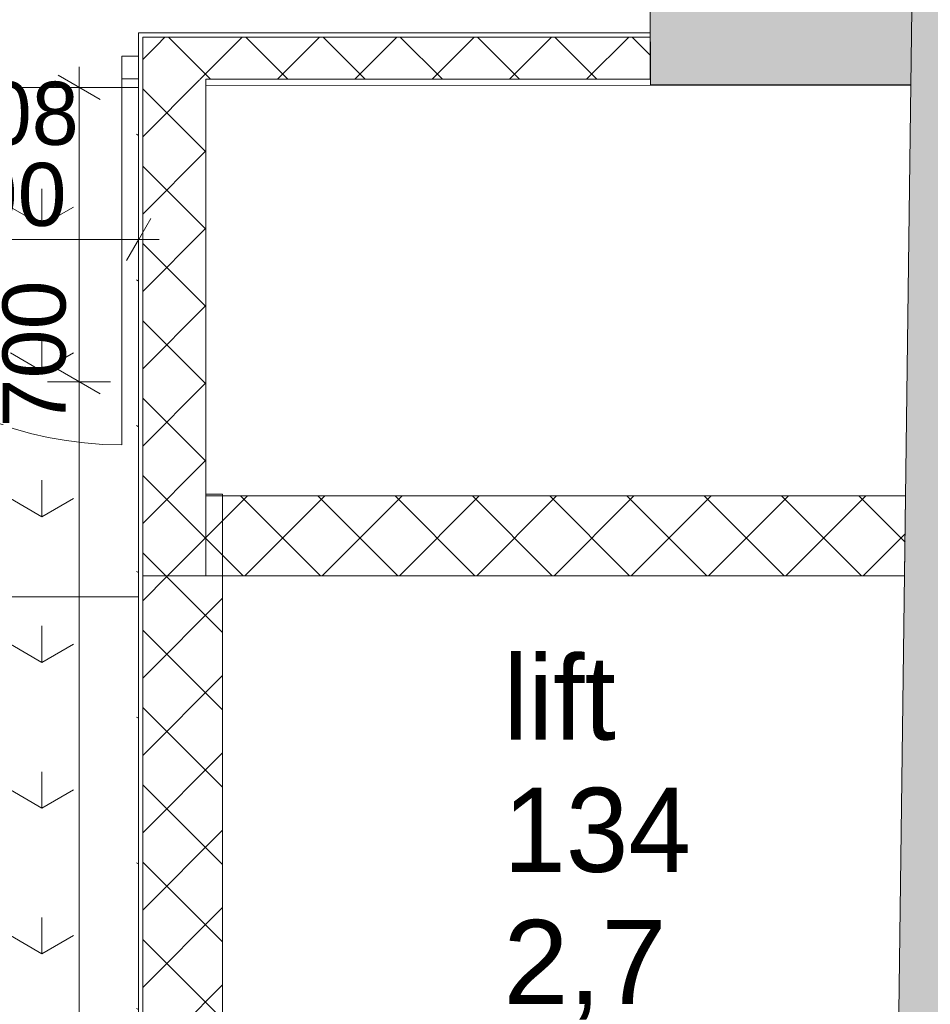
# Model space of a CAD drawing. Header units: millimetres. Extents: x -2532 to 181134, y -4151 to 53885.
# Tile 133 of 165: x 22448 to 24614, y 11485 to 13826. Entities that reach past the tile are written whole.
import ezdxf
from ezdxf.enums import TextEntityAlignment as Align

# ---------------------------------------------------------------- set-up
doc = ezdxf.new("R2010")
doc.units = ezdxf.units.MM
doc.header["$MEASUREMENT"] = 0
doc.linetypes.add('Wipeout_Contour', pattern=[1000, 0, -1000])
for name, color, linetype in [('AR - Seinad SS.ol', 7, 'Continuous'), ('AR - Vahelaed', 7, 'Continuous'), ('New_AR - Seinad SS 2', 7, 'Continuous'), ('New_AR - Seinad SS.ol', 7, 'Continuous'), ('New_AR - Vahelaed', 7, 'Continuous'), ('New_ARCHICAD Door Markers', 7, 'Continuous'), ('New_SA - ripplaed', 7, 'Continuous'), ('SA - tähistused - valgustus', 7, 'Continuous'), ('Tsoonid - Neto', 7, 'Continuous')]:
    doc.layers.add(name, color=color, linetype=linetype)
for name, color, linetype, lineweight in [('AR - Seinad SS.ol_Pen_No__221', 252, 'Continuous', 13), ('AR - Vahelaed_Pen_No__221', 252, 'Continuous', 13), ('ARCHICAD Doors_Pen_No__221', 252, 'Continuous', 13), ('ARCHICAD Zone Stamps_Pen_No__6', 7, 'Continuous', 5), ('New_AR - Seinad SS 2_Pen_No__207', 5, 'Continuous', 13), ('New_AR - Seinad SS.ol_Pen_No__207', 5, 'Continuous', 13), ('New_AR - Vahelaed_Pen_No__207', 5, 'Continuous', 13), ('New_ARCHICAD Door Markers_Pen_No__7', 7, 'Continuous', 13), ('New_ARCHICAD Doors_Pen_No__207', 5, 'Continuous', 13), ('New_SA - ripplaed_Pen_No__207', 5, 'Continuous', 9), ('SA - tähistused - valgustus_Pen_No__105', 30, 'Continuous', 5)]:
    doc.layers.add(name, color=color, linetype=linetype, lineweight=lineweight)
doc.styles.add('GENERATED_STYLE_1', font='txt')
doc.styles.add('GENERATED_STYLE_2', font='txt')
doc.styles.add('GENERATED_STYLE_3', font='txt')
doc.dimstyles.new('GENERATED_STYLE__1', dxfattribs={"dimtxt": 150, "dimasz": 76, "dimexe": 0.18, "dimexo": 0.0625, "dimgap": 0.09, "dimtad": 1, "dimdec": 0, "dimzin": 0, "dimdsep": 46, "dimtxsty": 'GENERATED_STYLE_3', "dimblk": 'ARROWHEAD_2', "dimblk1": 'ARROWHEAD_2', "dimblk2": 'ARROWHEAD_2', "dimcen": 0.09, "dimse1": 1, "dimse2": 1, "dimclrd": 256, "dimclre": 256, "dimclrt": 256, "dimadec": 0, "dimazin": 0, "dimtfac": 1, "dimtdec": 4, "dimtmove": 0, "dimatfit": 3, "dimfxl": 0, "dimtolj": 1, "dimtzin": 0, "dimarcsym": 0})
doc.dimstyles.new('GENERATED_STYLE__2', dxfattribs={"dimtxt": 150, "dimasz": 76, "dimexe": 0.18, "dimexo": 0.0625, "dimgap": 0.09, "dimtad": 1, "dimtih": 1, "dimtoh": 1, "dimdec": 0, "dimzin": 0, "dimdsep": 46, "dimtxsty": 'GENERATED_STYLE_3', "dimblk": 'ARROWHEAD_2', "dimblk1": 'ARROWHEAD_2', "dimblk2": 'ARROWHEAD_2', "dimcen": 0.09, "dimse1": 1, "dimse2": 1, "dimclrd": 256, "dimclre": 256, "dimclrt": 256, "dimadec": 0, "dimazin": 0, "dimtfac": 1, "dimtdec": 4, "dimtmove": 0, "dimatfit": 3, "dimfxl": 0, "dimtolj": 1, "dimtzin": 0, "dimarcsym": 0})
doc.dimstyles.new('GENERATED_STYLE__3', dxfattribs={"dimtxt": 150, "dimasz": 76, "dimexe": 0.18, "dimexo": 0.0625, "dimgap": 0.09, "dimtad": 1, "dimdec": 0, "dimzin": 0, "dimdsep": 46, "dimtxsty": 'GENERATED_STYLE_3', "dimblk": 'ARROWHEAD_2', "dimblk1": 'ARROWHEAD_2', "dimblk2": 'ARROWHEAD_2', "dimcen": 0.09, "dimse1": 1, "dimse2": 1, "dimclrd": 256, "dimclre": 256, "dimclrt": 256, "dimadec": 0, "dimazin": 0, "dimtfac": 1, "dimtdec": 4, "dimtmove": 2, "dimatfit": 3, "dimfxl": 0, "dimtolj": 1, "dimtzin": 0, "dimarcsym": 0})
pattern_1 = [(90, (0, 0), (-600, 0), [86.6025, -259.808]), (90, (300, 173.2), (-600, 0), [86.6025, -259.808]), (30, (0, 0), (-300, 519.615), [86.6025, -259.808]), (30, (0, 346.4), (-300, 519.615), [86.6025, -259.808]), (150, (0, 0), (300, 519.615), [86.6025, -259.808]), (150, (0, 346.4), (300, 519.615), [86.6025, -259.808])]
pattern_2 = [(0, (0, 0), (0, 173.2051), [0, -100]), (0, (50, 86.6), (0, 173.2051), [0, -100])]
pattern_3 = [(45, (0, 0), (-91.9239, 91.9239), []), (135, (0, 0), (91.9239, 91.9239), [])]

# ---------------------------------------------------------------- blocks, each defined once
blk = doc.blocks.new('lift_134_46_1', base_point=(23825.5, 11730.1))
at = {"layer": 'ARCHICAD Zone Stamps_Pen_No__6', "insert": (23597.8, 11685.7), "char_height": 200, "attachment_point": 1, "style": 'GENERATED_STYLE_1'}
blk.add_mtext('\\A1;{\\pql;\\pt0,600;\\fArial Baltic|b0|i0|c186|p34;2,7\\fArial Baltic|b0|i0|c186|p34;\\A1{\\H.66x;\\S^  ;}\\fArial Baltic|b0|i0|c186|p34;\\fArial Baltic|b0|i0|c186|p34;\\A1{\\H.66x;\\S^  ;}}', dxfattribs=at)
at = {"layer": 'ARCHICAD Zone Stamps_Pen_No__6'}
for tag, style, p in [('DUMMY_849', 'GENERATED_STYLE_1', (23872.1, 12359.9)), ('ROOM_NAME', 'GENERATED_STYLE_1', (23597.8, 12314.2)), ('DUMMY_850', 'GENERATED_STYLE_2', (24053.1, 12045.7)), ('ROOM_NUMBER', 'GENERATED_STYLE_2', (23597.8, 11999.9)), ('DUMMY_851', 'GENERATED_STYLE_1', (23597.8, 11731.4))]:
    blk.add_attdef(tag, text='', height=200, dxfattribs=dict(at, style=style)).set_placement(p, align=Align.TOP_LEFT)
blk = doc.blocks.new('Slab_5_1', base_point=(1193.5, 7176.6))
at = {"layer": 'AR - Vahelaed_Pen_No__221', "linetype": 'Continuous', "flags": 128}
blk.add_lwpolyline([(29031.7, 10599.5), (25849.8, 10605.8), (25847.9, 10598.2), (25816.9, 7795.1), (18158.1, 7767.4), (18215.1, 13667.6), (22730.4, 13665.2), (22730.2, 10653.8), (24528.2, 10653.8), (24530.9, 10857.8), (22930.1, 10857.8), (22930.2, 12697.8), (22890.2, 12697.8), (22890.2, 13670.2), (24567.5, 13669.9), (24625.6, 18129.2), (21879.6, 18124), (18998.5, 18124.9), (19003.6, 18431.2), (18951.8, 18943.2, 0.465374), (15778.2, 21156.9, 0.331533), (13823.4, 18922.3)], format="xyb", dxfattribs=at)
blk = doc.blocks.new('Slab_76_1', base_point=(18158.1, 7767.4))
at = {"layer": 'New_AR - Vahelaed_Pen_No__207', "linetype": 'Continuous', "flags": 128}
blk.add_lwpolyline([(18158.1, 7767.4), (18215.1, 13667.6), (22730.4, 13665.2), (22730.2, 10653.8), (24550.2, 10653.8), (24549.4, 10598.2), (25847.9, 10598.2), (25816.9, 7795.1)], close=True, dxfattribs=at)
blk = doc.blocks.new('Slab_86_1', base_point=(21530.2, 10653.8))
at = {"layer": 'New_SA - ripplaed_Pen_No__207', "linetype": 'Continuous'}
h = blk.add_hatch(dxfattribs=at)
h.set_pattern_fill('Grass_0001', color=256, style=0, pattern_type=2)
h.set_pattern_definition(pattern_1)
h.paths.add_polyline_path([(21530.2, 10653.8), (22730.2, 10653.8), (22730.2, 12453.8), (21530.2, 12453.8)])
at = {"layer": 'New_SA - ripplaed_Pen_No__207', "linetype": 'Continuous', "flags": 128}
blk.add_lwpolyline([(21530.2, 10653.8), (22730.2, 10653.8), (22730.2, 12453.8), (21530.2, 12453.8)], close=True, dxfattribs=at)
blk = doc.blocks.new('Slab_90_1', base_point=(21530.2, 12453.8))
at = {"layer": 'New_SA - ripplaed_Pen_No__207', "linetype": 'Continuous'}
h = blk.add_hatch(dxfattribs=at)
h.set_pattern_fill('Grass_0001', color=256, style=0, pattern_type=2)
h.set_pattern_definition(pattern_1)
h.paths.add_polyline_path([(21530.2, 12453.8), (22730.2, 12453.8), (22730.2, 13665.2), (21530.2, 13665.2)])
at = {"layer": 'New_SA - ripplaed_Pen_No__207', "linetype": 'Continuous', "flags": 128}
blk.add_lwpolyline([(21530.2, 12453.8), (22730.2, 12453.8), (22730.2, 13665.2), (21530.2, 13665.2)], close=True, dxfattribs=at)
blk = doc.blocks.new('Wall_38_1', base_point=(25097.7, 10607.3))
at = {"layer": 'AR - Seinad SS.ol_Pen_No__221', "linetype": 'Continuous'}
blk.add_hatch(color=256, dxfattribs=at).paths.add_polyline_path([(25105.1, 11177.3), (25195.6, 18129.2), (24625.7, 18136.6), (24535.1, 11178.5)])
at = {"layer": 'AR - Seinad SS.ol_Pen_No__221', "linetype": 'Continuous', "flags": 128}
blk.add_lwpolyline([(24567.5, 13672.2), (24527.6, 10608.5)], dxfattribs=at)
blk = doc.blocks.new('Wall_145_1', base_point=(23947.3, 13684.5))
at = {"linetype": 'Wipeout_Contour', "ltscale": 79779.008052}
blk.add_wipeout([(22730.2, 13794.5), (22740.2, 13787.6), (22740.2, 13794.5)], dxfattribs=at).dxf.layer = 'New_AR - Seinad SS 2'
at = {"layer": 'New_AR - Seinad SS 2_Pen_No__207', "linetype": 'Continuous'}
h = blk.add_hatch(dxfattribs=at)
h.set_pattern_fill('Plaster_0001', color=256, style=0, pattern_type=2)
h.set_pattern_definition(pattern_2)
h.paths.add_polyline_path([(22730.2, 13794.5), (22740.2, 13787.6), (22740.2, 13794.5)])
at = {"linetype": 'Wipeout_Contour', "ltscale": 135054.187977}
blk.add_wipeout([(22740.2, 13787.6), (22744.8, 13784.5), (23947.3, 13784.5), (23947.3, 13794.5), (22740.2, 13794.5)], dxfattribs=at).dxf.layer = 'New_AR - Seinad SS 2'
at = {"layer": 'New_AR - Seinad SS 2_Pen_No__207', "linetype": 'Continuous'}
h = blk.add_hatch(dxfattribs=at)
h.set_pattern_fill('Plaster_0001', color=256, style=0, pattern_type=2)
h.set_pattern_definition(pattern_2)
h.paths.add_polyline_path([(22740.2, 13787.6), (22744.8, 13784.5), (23947.3, 13784.5), (23947.3, 13794.5), (22740.2, 13794.5)])
at = {"linetype": 'Wipeout_Contour', "ltscale": 108601.839254}
blk.add_wipeout([(22890.2, 13684.5), (23947.3, 13684.5), (23947.3, 13784.5), (22890.2, 13784.5)], dxfattribs=at).dxf.layer = 'New_AR - Seinad SS 2'
at = {"layer": 'New_AR - Seinad SS 2_Pen_No__207', "linetype": 'Continuous'}
h = blk.add_hatch(dxfattribs=at)
h.set_pattern_fill('Concrete_Block_0001', color=256, style=0, pattern_type=2)
h.set_pattern_definition(pattern_3)
h.paths.add_polyline_path([(22890.2, 13684.5), (23947.3, 13684.5), (23947.3, 13784.5), (22890.2, 13784.5)])
for p, q in [((22890.2, 13784.5), (22744.8, 13784.5)), ((23947.3, 13784.5), (22890.2, 13784.5))]:
    blk.add_line(p, q, dxfattribs=at)
at = {"layer": 'New_AR - Seinad SS 2_Pen_No__207', "linetype": 'Continuous', "flags": 128}
for points in [[(23947.3, 13794.5), (22730.2, 13794.5)], [(23947.3, 13784.5), (23947.3, 13794.5)], [(23947.3, 13684.5), (23947.3, 13784.5)], [(22890.2, 13684.5), (23947.3, 13684.5)]]:
    blk.add_lwpolyline(points, dxfattribs=at)
at = {"linetype": 'Wipeout_Contour', "ltscale": 79781.411127}
blk.add_wipeout([(22744.8, 13784.5), (22740.2, 13787.6), (22740.2, 13784.5)], dxfattribs=at).dxf.layer = 'New_AR - Seinad SS 2'
at = {"layer": 'New_AR - Seinad SS 2_Pen_No__207', "linetype": 'Continuous'}
h = blk.add_hatch(dxfattribs=at)
h.set_pattern_fill('Plaster_0001', color=256, style=0, pattern_type=2)
h.set_pattern_definition(pattern_2)
h.paths.add_polyline_path([(22744.8, 13784.5), (22740.2, 13787.6), (22740.2, 13784.5)])
at = {"linetype": 'Wipeout_Contour', "ltscale": 106356.995386}
blk.add_wipeout([(22730.2, 13784.5), (22740.2, 13784.5), (22740.2, 13787.6), (22730.2, 13794.5)], dxfattribs=at).dxf.layer = 'New_AR - Seinad SS 2'
at = {"layer": 'New_AR - Seinad SS 2_Pen_No__207', "linetype": 'Continuous'}
h = blk.add_hatch(dxfattribs=at)
h.set_pattern_fill('Plaster_0001', color=256, style=0, pattern_type=2)
h.set_pattern_definition(pattern_2)
h.paths.add_polyline_path([(22730.2, 13784.5), (22740.2, 13784.5), (22740.2, 13787.6), (22730.2, 13794.5)])
blk.add_line((22740.2, 13784.5), (22744.8, 13784.5), dxfattribs=at)
at = {"layer": 'New_AR - Seinad SS 2_Pen_No__207', "linetype": 'Continuous', "flags": 128}
blk.add_lwpolyline([(22730.2, 13794.5), (22730.2, 13784.5)], dxfattribs=at)
blk = doc.blocks.new('Wall_146_1', base_point=(22930.2, 13684.5))
at = {"linetype": 'Wipeout_Contour', "ltscale": 105242.965931}
blk.add_wipeout([(22740.2, 13684.5), (22740.2, 12503.8), (22890.2, 12503.8), (22890.2, 13684.5)], dxfattribs=at).dxf.layer = 'New_AR - Seinad SS 2'
at = {"layer": 'New_AR - Seinad SS 2_Pen_No__207', "linetype": 'Continuous'}
h = blk.add_hatch(dxfattribs=at)
h.set_pattern_fill('Concrete_Block_0001', color=256, style=0, pattern_type=2)
h.set_pattern_definition(pattern_3)
h.paths.add_polyline_path([(22740.2, 13684.5), (22740.2, 12503.8), (22890.2, 12503.8), (22890.2, 13684.5)])
at = {"linetype": 'Wipeout_Contour', "ltscale": 106397.600182}
blk.add_wipeout([(22740.2, 13684.5), (22890.2, 13684.5), (22744.8, 13784.5), (22740.2, 13784.5)], dxfattribs=at).dxf.layer = 'New_AR - Seinad SS 2'
at = {"layer": 'New_AR - Seinad SS 2_Pen_No__207', "linetype": 'Continuous'}
h = blk.add_hatch(dxfattribs=at)
h.set_pattern_fill('Concrete_Block_0001', color=256, style=0, pattern_type=2)
h.set_pattern_definition(pattern_3)
h.paths.add_polyline_path([(22740.2, 13684.5), (22890.2, 13684.5), (22744.8, 13784.5), (22740.2, 13784.5)])
at = {"layer": 'New_AR - Seinad SS 2_Pen_No__207', "linetype": 'Continuous', "flags": 128}
blk.add_lwpolyline([(22890.2, 12503.8), (22890.2, 13684.5)], dxfattribs=at)
at = {"linetype": 'Wipeout_Contour', "ltscale": 105068.875711}
blk.add_wipeout([(22730.2, 13784.5), (22730.2, 12503.8), (22740.2, 12503.8), (22740.2, 13784.5)], dxfattribs=at).dxf.layer = 'New_AR - Seinad SS 2'
at = {"layer": 'New_AR - Seinad SS 2_Pen_No__207', "linetype": 'Continuous'}
h = blk.add_hatch(dxfattribs=at)
h.set_pattern_fill('Plaster_0001', color=256, style=0, pattern_type=2)
h.set_pattern_definition(pattern_2)
h.paths.add_polyline_path([(22730.2, 13784.5), (22730.2, 12503.8), (22740.2, 12503.8), (22740.2, 13784.5)])
for p, q in [((22740.2, 13784.5), (22744.8, 13784.5)), ((22740.2, 12503.8), (22740.2, 13784.5))]:
    blk.add_line(p, q, dxfattribs=at)
at = {"layer": 'New_AR - Seinad SS 2_Pen_No__207', "linetype": 'Continuous', "flags": 128}
for points in [[(22730.2, 13784.5), (22730.2, 12503.8)], [(22890.2, 12503.8), (22740.2, 12503.8)]]:
    blk.add_lwpolyline(points, dxfattribs=at)
at = {"linetype": 'Wipeout_Contour', "ltscale": 79984.772445}
blk.add_wipeout([(22744.8, 13784.5), (22890.2, 13684.5), (22890.2, 13784.5)], dxfattribs=at).dxf.layer = 'New_AR - Seinad SS 2'
at = {"layer": 'New_AR - Seinad SS 2_Pen_No__207', "linetype": 'Continuous'}
h = blk.add_hatch(dxfattribs=at)
h.set_pattern_fill('Concrete_Block_0001', color=256, style=0, pattern_type=2)
h.set_pattern_definition(pattern_3)
h.paths.add_polyline_path([(22744.8, 13784.5), (22890.2, 13684.5), (22890.2, 13784.5)])
blk.add_line((22890.2, 13784.5), (22744.8, 13784.5), dxfattribs=at)
blk = doc.blocks.new('Wall_161_1', base_point=(22890.2, 12503.8))
at = {"layer": 'New_AR - Seinad SS.ol_Pen_No__207', "linetype": 'Continuous'}
h = blk.add_hatch(dxfattribs=at)
h.set_pattern_fill('Concrete_Block_0001', color=256, style=0, pattern_type=2)
h.set_pattern_definition(pattern_3)
h.paths.add_polyline_path([(22890.2, 12693.8), (22890.2, 12503.8), (24552.3, 12503.8), (24554.8, 12693.8)])
blk.add_line((24552.3, 12503.8), (24554.8, 12693.8), dxfattribs=at)
at = {"layer": 'New_AR - Seinad SS.ol_Pen_No__207', "linetype": 'Continuous', "flags": 128}
for points in [[(24554.8, 12693.8), (22890.2, 12693.8)], [(22890.2, 12693.8), (22890.2, 12503.8)], [(22890.2, 12503.8), (24552.3, 12503.8)]]:
    blk.add_lwpolyline(points, dxfattribs=at)
blk = doc.blocks.new('Wall_162_1', base_point=(22930.2, 12503.8))
at = {"layer": 'New_AR - Seinad SS 2_Pen_No__207', "linetype": 'Continuous'}
h = blk.add_hatch(dxfattribs=at)
h.set_pattern_fill('Concrete_Block_0001', color=256, style=0, pattern_type=2)
h.set_pattern_definition(pattern_3)
h.paths.add_polyline_path([(22930.2, 10853.8), (22930.2, 12503.8), (22740.2, 12503.8), (22740.2, 10853.8)])
at = {"layer": 'New_AR - Seinad SS 2_Pen_No__207', "linetype": 'Continuous', "flags": 128}
blk.add_lwpolyline([(22930.2, 10853.8), (22930.2, 12503.8)], dxfattribs=at)
at = {"linetype": 'Wipeout_Contour', "ltscale": 102117.435189}
blk.add_wipeout([(22740.2, 10663.8), (22740.2, 12503.8), (22730.2, 12503.8), (22730.2, 10663.8)], dxfattribs=at).dxf.layer = 'New_AR - Seinad SS 2'
at = {"layer": 'New_AR - Seinad SS 2_Pen_No__207', "linetype": 'Continuous'}
h = blk.add_hatch(dxfattribs=at)
h.set_pattern_fill('Plaster_0001', color=256, style=0, pattern_type=2)
h.set_pattern_definition(pattern_2)
h.paths.add_polyline_path([(22740.2, 10663.8), (22740.2, 12503.8), (22730.2, 12503.8), (22730.2, 10663.8)])
for q in [(22740.2, 12503.8), (22740.2, 10663.8)]:
    blk.add_line((22740.2, 10853.8), q, dxfattribs=at)
at = {"layer": 'New_AR - Seinad SS 2_Pen_No__207', "linetype": 'Continuous', "flags": 128}
for points in [[(22730.2, 12503.8), (22730.2, 10663.8)], [(22930.2, 12503.8), (22740.2, 12503.8)]]:
    blk.add_lwpolyline(points, dxfattribs=at)
blk = doc.blocks.new('*D2148')
at = {"layer": 'SA - tähistused - valgustus_Pen_No__105', "linetype": 'Continuous'}
for p, q in [((22030.2, 13228.6), (22030.2, 13378.6)), ((22730.2, 13228.6), (22730.2, 13378.6)), ((22059.1, 13353.6), (22001.4, 13253.6)), ((22701.4, 13253.6), (22759.1, 13353.6)), ((22030.2, 13303.6), (22730.2, 13303.6)), ((22730.2, 13303.6), (22779.1, 13303.6))]:
    blk.add_line(p, q, dxfattribs=at)
at = {"layer": 'SA - tähistused - valgustus_Pen_No__105', "insert": (22209.5, 13333.6), "char_height": 150, "attachment_point": 7, "style": 'GENERATED_STYLE_3'}
blk.add_mtext('\\A1;{\\pql;\\fArial|b0|i0|c0|p34;700}', dxfattribs=at)
blk = doc.blocks.new('ARROWHEAD_2')
at = {"linetype": 'Continuous'}
for p, q in [((-0.378, -0.655), (0.378, 0.655)), ((0, 0), (-1, 0))]:
    blk.add_line(p, q, dxfattribs=at)
blk = doc.blocks.new('*D2150')
at = {"layer": 'SA - tähistused - valgustus_Pen_No__105', "linetype": 'Continuous'}
for p, q in [((22538.8, 12994.1), (22638.8, 12936.3)), ((22663.8, 12965.2), (22513.8, 12965.2)), ((22588.8, 8674.7), (22588.8, 12965.2)), ((22538.8, 8703.5), (22638.8, 8645.8)), ((22663.8, 8674.7), (22513.8, 8674.7))]:
    blk.add_line(p, q, dxfattribs=at)
at = {"layer": 'SA - tähistused - valgustus_Pen_No__105', "char_height": 150, "attachment_point": 7, "rotation": 90, "style": 'GENERATED_STYLE_3'}
for s, insert in [('\\A1;{\\pql;\\fArial|b0|i0|c0|p34;700}', (22558.8, 12856.6)), ('\\A1;{\\pql;\\fArial|b0|i0|c0|p34;4\xa0291}', (22558.8, 10563.5))]:
    blk.add_mtext(s, dxfattribs=dict(at, insert=insert))
blk = doc.blocks.new('*D2151')
at = {"layer": 'SA - tähistused - valgustus_Pen_No__105', "linetype": 'Continuous'}
for p, q in [((22588.8, 13665.2), (22588.8, 13714.1)), ((22638.8, 13636.3), (22538.8, 13694.1)), ((22663.8, 13665.2), (22513.8, 13665.2)), ((22588.8, 12965.2), (22588.8, 13665.2)), ((22538.8, 12994.1), (22638.8, 12936.3)), ((22663.8, 12965.2), (22513.8, 12965.2))]:
    blk.add_line(p, q, dxfattribs=at)
blk = doc.blocks.new('Label_111_1', base_point=(22030.2, 11045.8))
at = {"layer": 'SA - tähistused - valgustus_Pen_No__105', "insert": (22164.5, 10286.7), "char_height": 150, "attachment_point": 1, "rotation": 90, "style": 'GENERATED_STYLE_3'}
blk.add_mtext('\\A1;{\\pql;\\pt0,105000;\\fArial|b0|i0|c0|p34;V-10 siin H3.0m\\fArial|b0|i0|c0|p34;\\A1{\\H.66x;\\S^  ;}\\fArial|b0|i0|c0|p34;\\fArial|b0|i0|c0|p34;\\A1{\\H.66x;\\S^  ;}\\fArial|b0|i0|c0|p34; \\fArial|b0|i0|c0|p34;\\fArial|b0|i0|c0|p34;\\fArial|b0|i0|c0|p34;\\fArial|b0|i0|c0|p34;\\fArial|b0|i0|c0|p34;\\fArial|b0|i0|c0|p34;\\fArial|b0|i0|c0|p34;\\fArial|b0|i0|c0|p34;\\fArial|b0|i0|c0|p34;\\fArial|b0|i0|c0|p34;\\fArial|b0|i0|c0|p34;\\fArial|b0|i0|c0|p34;\\fArial|b0|i0|c0|p34;\\fArial|b0|i0|c0|p34;\\fArial|b0|i0|c0|p34;\\fArial|b0|i0|c0|p34;\\fArial|b0|i0|c0|p34;\\fArial|b0|i0|c0|p34;\\fArial|b0|i0|c0|p34;\\fArial|b0|i0|c0|p34;\\fArial|b0|i0|c0|p34;\\fArial|b0|i0|c0|p34;\\fArial|b0|i0|c0|p34;\\fArial|b0|i0|c0|p34;\\fArial|b0|i0|c0|p34;\\fArial|b0|i0|c0|p34;\\fArial|b0|i0|c0|p34;\\fArial|b0|i0|c0|p34;\\fArial|b0|i0|c0|p34;\\fArial|b0|i0|c0|p34;\\fArial|b0|i0|c0|p34;\\fArial|b0|i0|c0|p34;\\fArial|b0|i0|c0|p34;\\fArial|b0|i0|c0|p34;\\fArial|b0|i0|c0|p34;\\fArial|b0|i0|c0|p34;\\fArial|b0|i0|c0|p34;\\fArial|b0|i0|c0|p34;\\fArial|b0|i0|c0|p34;\\fArial|b0|i0|c0|p34;\\fArial|b0|i0|c0|p34;\\fArial|b0|i0|c0|p34;\\fArial|b0|i0|c0|p34;}', dxfattribs=at)
blk = doc.blocks.new('New Door 5_3')
at = {"layer": 'ARCHICAD Doors_Pen_No__221', "linetype": 'Continuous'}
blk.add_line((-2016.6, 0), (-2016.6, -720), dxfattribs=at)
blk = doc.blocks.new('Wall_364_1', base_point=(8796.5, 13648.3))
at = {"layer": 'AR - Seinad SS.ol_Pen_No__221', "linetype": 'Continuous'}
blk.add_hatch(color=256, dxfattribs=at).paths.add_polyline_path([(23946.8, 14391.3), (23947.9, 13671.3), (24567.5, 13672.2), (24576.9, 14392.3)])
at = {"layer": 'AR - Seinad SS.ol_Pen_No__221', "linetype": 'Continuous', "flags": 128}
blk.add_lwpolyline([(23947.9, 13671.3), (24567.5, 13672.2)], dxfattribs=at)
at = {"layer": 'ARCHICAD Doors_Pen_No__221', "linetype": 'Continuous', "xscale": -0.9999999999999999, "zscale": 1000, "rotation": 0.08691170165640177}
blk.add_blockref('New Door 5_3', (21930.2, 14388.2), dxfattribs=at)
blk = doc.blocks.new('D Marker 22[65]_1', base_point=(22255.4, 13785.2))
at = {"layer": 'New_ARCHICAD Door Markers_Pen_No__7', "style": 'GENERATED_STYLE_1'}
blk.add_attdef('AC_WIDO_ID', text='', height=150, dxfattribs=at).set_placement((21907.7, 13483.5), align=Align.BOTTOM_LEFT)
blk = doc.blocks.new('Door 22[68]_1')
at = {"layer": 'New_ARCHICAD Doors_Pen_No__207', "linetype": 'Continuous'}
for p, q in [((21780.4, 13772.7), (21780.4, 13785.2)), ((21780.4, 13760.2), (21780.4, 13772.7)), ((22730.4, 13772.7), (22730.4, 13785.2)), ((22730.4, 13760.2), (22730.4, 13772.7)), ((21780.4, 13739.2), (21780.4, 13760.2)), ((22730.4, 13739.2), (22730.4, 13760.2)), ((21780.4, 13739.2), (21820.4, 13739.2)), ((21780.4, 13685.2), (21780.4, 13739.2)), ((21780.4, 13690.2), (21780.4, 13739.2)), ((21780.4, 13690.2), (21780.4, 13739.2)), ((21820.4, 13739.2), (21820.4, 13685.2)), ((22690.4, 13685.2), (22690.4, 13739.2)), ((22690.4, 13739.2), (22730.4, 13739.2)), ((22730.4, 13739.2), (22730.4, 13685.2)), ((22730.4, 13690.2), (22730.4, 13739.2)), ((22730.4, 13690.2), (22730.4, 13739.2)), ((21780.4, 13685.2), (21780.4, 13690.2)), ((21780.4, 13685.2), (21780.4, 13690.2)), ((21820.4, 13685.2), (21780.4, 13685.2)), ((21780.4, 13677.7), (21780.4, 13685.2)), ((21780.4, 13665.2), (21780.4, 13677.7)), ((22730.4, 13685.2), (22690.4, 13685.2)), ((22690.4, 13685.2), (22690.4, 12815.2)), ((22730.4, 13685.2), (22730.4, 13690.2)), ((22730.4, 13685.2), (22730.4, 13690.2)), ((22730.4, 13677.7), (22730.4, 13685.2)), ((22730.4, 13665.2), (22730.4, 13677.7))]:
    blk.add_line(p, q, dxfattribs=at)
blk.add_arc((22690.4, 13685.2), 870, 180, 270, dxfattribs=at)
at = {"layer": 'New_ARCHICAD Door Markers'}
ref = blk.add_blockref('D Marker 22[65]_1', (22255.4, 13785.2), dxfattribs=at)
ref.add_attrib('AC_WIDO_ID', 'SU-108', dxfattribs={"layer": 'New_ARCHICAD Door Markers_Pen_No__7', "color": 7, "height": 150, "style": 'GENERATED_STYLE_1'}).set_placement((21907.7, 13483.5), align=Align.BOTTOM_LEFT)
blk = doc.blocks.new('Wall_379_1', base_point=(19914.6, 13665.2))
at = {"layer": 'New_AR - Seinad SS 2_Pen_No__207', "linetype": 'Continuous'}
for p, q in [((22730.4, 13772.7), (22730.4, 13785.2)), ((22730.4, 13760.2), (22730.4, 13772.7)), ((22730.4, 13739.2), (22730.4, 13760.2)), ((22730.4, 13690.2), (22730.4, 13739.2)), ((22730.4, 13685.2), (22730.4, 13690.2)), ((22730.4, 13677.7), (22730.4, 13685.2)), ((22730.4, 13665.2), (22730.4, 13677.7))]:
    blk.add_line(p, q, dxfattribs=at)
at = {"layer": 'New_ARCHICAD Doors_Pen_No__207', "linetype": 'Continuous'}
blk.add_blockref('Door 22[68]_1', (0, 0), dxfattribs=at)

msp = doc.modelspace()

# ---------------------------------------------------------------- block references
at = {"layer": 'AR - Seinad SS.ol'}
msp.add_blockref('Wall_38_1', (25097.7, 10607.3), dxfattribs=at)
at = {"layer": 'AR - Vahelaed', "linetype": 'Continuous'}
msp.add_blockref('Slab_5_1', (1193.5, 7176.6), dxfattribs=at)
at = {"layer": 'New_AR - Vahelaed', "linetype": 'Continuous'}
msp.add_blockref('Slab_76_1', (18158.1, 7767.4), dxfattribs=at)
at = {"layer": 'New_SA - ripplaed', "linetype": 'Continuous'}
for name, p in [('Slab_90_1', (21530.2, 12453.8)), ('Slab_86_1', (21530.2, 10653.8))]:
    msp.add_blockref(name, p, dxfattribs=at)
at = {"layer": 'Tsoonid - Neto', "linetype": 'Continuous'}
ref = msp.add_blockref('lift_134_46_1', (23825.5, 11730.1), dxfattribs=at)
ref.add_attrib('ROOM_NAME', 'lift', dxfattribs={"layer": 'ARCHICAD Zone Stamps_Pen_No__6', "color": 7, "height": 200, "style": 'GENERATED_STYLE_1'}).set_placement((23597.8, 12314.2), align=Align.TOP_LEFT)
ref.add_attrib('ROOM_NUMBER', '134', dxfattribs={"layer": 'ARCHICAD Zone Stamps_Pen_No__6', "color": 7, "height": 200, "style": 'GENERATED_STYLE_2'}).set_placement((23597.8, 11999.9), align=Align.TOP_LEFT)

# ---------------------------------------------------------------- dimensions: what is measured, and where the dimension line sits
at = {"layer": 'SA - tähistused - valgustus', "linetype": 'Continuous'}
dim = msp.add_linear_dim(base=(22588.7777, 12965.1901), p1=(22030.2381, 8674.6742), p2=(22030.2381, 12965.1901), angle=90, dimstyle='GENERATED_STYLE__1', dxfattribs=at)
dim.commit()
dim.dimension.update_dxf_attribs({"geometry": '*D2150', "text_midpoint": (22483.7777, 10827.4756), "dimtype": 160, "text_rotation": 90})

# ---------------------------------------------------------------- next in the draw order: block references
at = {"layer": 'New_AR - Seinad SS 2'}
msp.add_blockref('Wall_145_1', (23947.3, 13684.5), dxfattribs=at)

# ---------------------------------------------------------------- next in the draw order: block references
msp.add_blockref('Wall_146_1', (22930.2, 13684.5), dxfattribs=at)

# ---------------------------------------------------------------- next in the draw order: block references
at = {"layer": 'AR - Seinad SS.ol'}
msp.add_blockref('Wall_364_1', (8796.5, 13648.3), dxfattribs=at)
at = {"layer": 'New_AR - Seinad SS.ol'}
msp.add_blockref('Wall_161_1', (22890.2, 12503.8), dxfattribs=at)

# ---------------------------------------------------------------- next in the draw order: dimensions: what is measured, and where the dimension line sits
at = {"layer": 'SA - tähistused - valgustus', "linetype": 'Continuous'}
dim = msp.add_linear_dim(base=(22588.8, 13665.2), p1=(22030.2, 12965.2), p2=(22730.4, 13665.2), angle=90, dimstyle='GENERATED_STYLE__3', dxfattribs=at)
dim.commit()
dim.dimension.update_dxf_attribs({"geometry": '*D2151', "text_midpoint": (22483.8, 13032.3), "dimtype": 160, "text_rotation": 90})

# ---------------------------------------------------------------- next in the draw order: block references
at = {"layer": 'New_AR - Seinad SS 2'}
msp.add_blockref('Wall_162_1', (22930.2, 12503.8), dxfattribs=at)

# ---------------------------------------------------------------- next in the draw order: block references
at = {"layer": 'SA - tähistused - valgustus', "linetype": 'Continuous'}
msp.add_blockref('Label_111_1', (22030.2, 11045.8), dxfattribs=at)

# ---------------------------------------------------------------- next in the draw order: dimensions: what is measured, and where the dimension line sits
dim = msp.add_linear_dim(base=(22730.2, 13303.6), p1=(22030.2, 12965.2), p2=(22730.2, 10653.8), dimstyle='GENERATED_STYLE__2', dxfattribs=at)
dim.commit()
dim.dimension.update_dxf_attribs({"geometry": '*D2148', "text_midpoint": (22385.3, 13408.6), "dimtype": 160})

# ---------------------------------------------------------------- next in the draw order: block references
at = {"layer": 'New_AR - Seinad SS 2'}
msp.add_blockref('Wall_379_1', (19914.6, 13665.2), dxfattribs=at)

doc.saveas('drawing.dxf')
